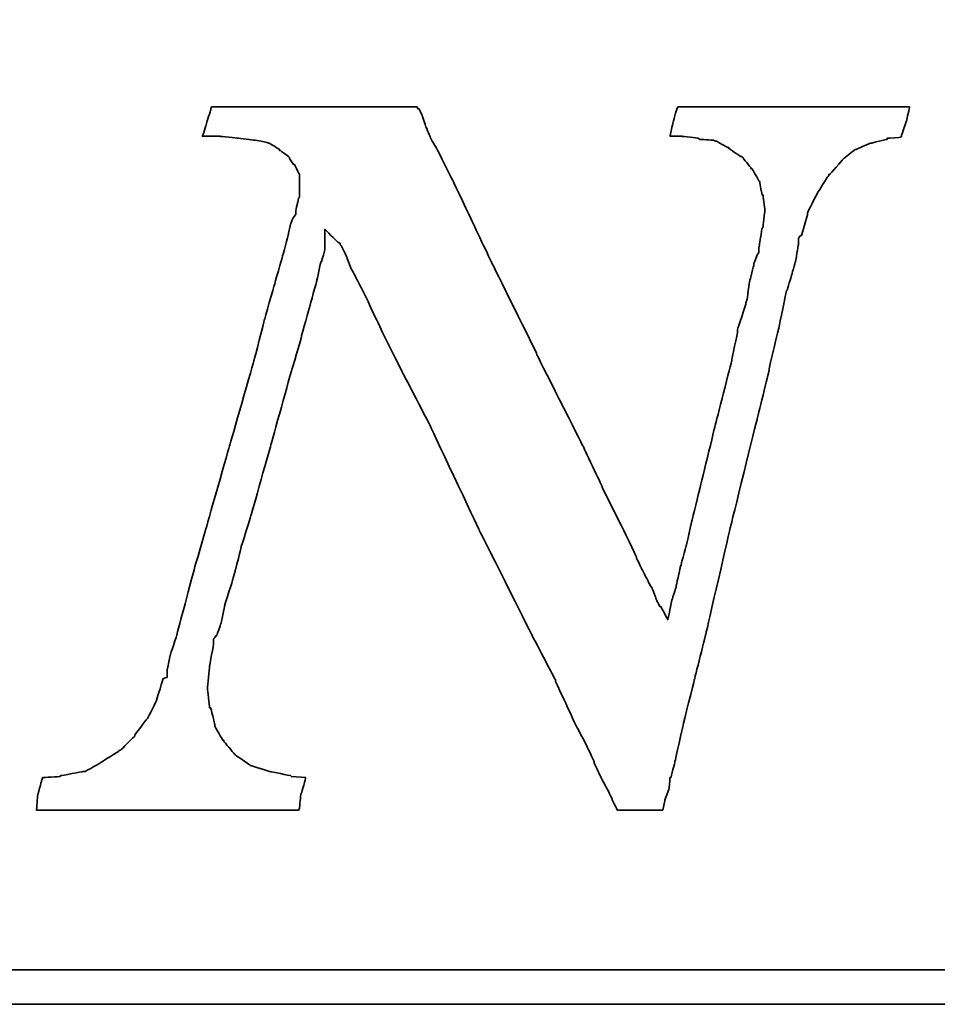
# Model space of a CAD drawing. Header units: millimetres. Extents: x 660 to 909, y 338 to 416.
# Tile 46 of 53: x 846.328 to 847.167, y 356.642 to 357.542. Entities that reach past the tile are written whole.
import ezdxf

# ---------------------------------------------------------------- set-up
doc = ezdxf.new("R2010")
doc.units = ezdxf.units.MM
doc.header["$LTSCALE"] = 0.1
for name, color, linetype in [('2', 7, 'CONTINUOUS'), ('DIM', 4, 'CONTINUOUS'), ('layer 1', 7, 'CONTINUOUS')]:
    doc.layers.add(name, color=color, linetype=linetype)

# ---------------------------------------------------------------- blocks, each defined once
blk = doc.blocks.new('TBI MOTION logo(完整正式版)')
at = {"layer": 'layer 1', "color": 22, "lineweight": 35}
for points, knots in [([(58.92625, -7.91875), (58.92625, -7.91875), (58.58625, -7.89375), (58.58625, -7.89375), (58.58625, -7.89375), (58.58625, -7.89375), (58.56625, -7.87125), (58.56625, -7.87125), (58.56625, -7.87125), (58.56625, -7.87125), (58.08375, -7.77375), (58.08375, -7.77375), (58.08375, -7.77375), (58.08375, -7.77375), (58.06125, -7.77375), (58.06125, -7.77375), (58.06125, -7.77375), (58.06125, -7.77375), (57.62625, -7.63125), (57.62625, -7.63125), (57.62625, -7.63125), (57.62625, -7.63125), (57.60625, -7.63125), (57.60625, -7.63125), (57.60625, -7.63125), (57.60625, -7.63125), (57.58125, -7.60625), (57.58125, -7.60625), (57.58125, -7.60625), (57.58125, -7.60625), (57.26625, -7.38875), (57.26625, -7.38875), (57.26625, -7.38875), (57.26625, -7.38875), (57.24625, -7.36875), (57.24625, -7.36875), (57.24625, -7.36875), (57.24625, -7.36875), (57.22125, -7.34375), (57.22125, -7.34375), (57.22125, -7.34375), (57.22125, -7.34375), (56.98125, -7.05375), (56.98125, -7.05375), (56.98125, -7.05375), (56.98125, -7.05375), (56.98125, -7.02875), (56.98125, -7.02875), (56.98125, -7.02875), (56.98125, -7.02875), (56.95625, -7.02875), (56.95625, -7.02875), (56.95625, -7.02875), (56.95625, -7.02875), (56.76625, -6.69625), (56.76625, -6.69625), (56.76625, -6.69625), (56.76625, -6.69625), (56.76625, -6.67125), (56.76625, -6.67125), (56.76625, -6.67125), (56.76625, -6.67125), (56.76625, -6.64875), (56.76625, -6.64875), (56.76625, -6.64875), (56.76625, -6.64875), (56.67125, -6.26375), (56.67125, -6.26375), (56.67125, -6.26375), (56.67125, -6.26375), (56.64625, -6.26375), (56.64625, -6.26375), (56.64625, -6.26375), (56.64625, -6.26375), (56.64625, -6.23875), (56.64625, -6.23875), (56.64625, -6.23875), (56.64625, -6.23875), (56.59625, -5.80875), (56.59625, -5.80875), (56.59625, -5.80875), (56.59625, -5.80875), (56.59625, -5.78375), (56.59625, -5.78375), (56.59625, -5.78375), (56.59625, -5.78375), (56.64625, -5.30375), (56.64625, -5.30375), (56.64625, -5.30375), (56.64625, -5.30375), (56.64625, -5.27875), (56.64625, -5.27875), (56.64625, -5.27875), (56.64625, -5.27875), (56.74125, -4.72875), (56.74125, -4.72875), (56.74125, -4.72875), (56.74125, -4.72875), (56.74125, -4.67875), (56.74125, -4.67875), (56.74125, -4.67875), (56.74125, -4.67875), (56.74125, -4.63375), (56.74125, -4.63375), (56.74125, -4.63375), (56.74125, -4.63375), (56.79125, -4.55875), (56.79125, -4.55875), (56.79125, -4.55875), (56.79125, -4.55875), (56.81125, -4.55875), (56.81125, -4.55875), (56.81125, -4.55875), (56.81125, -4.55875), (56.91125, -4.27375), (56.91125, -4.27375), (56.91125, -4.27375), (56.91125, -4.27375), (57.00625, -3.83874), (57.00625, -3.83874), (57.00625, -3.83874), (57.00625, -3.83874), (57.00625, -3.81374), (57.00625, -3.81374), (57.00625, -3.81374), (57.00625, -3.81374), (57.19875, -3.21374), (57.19875, -3.21374), (57.19875, -3.21374), (57.19875, -3.21374), (57.38625, -2.49625), (57.38625, -2.49625), (57.38625, -2.49625), (57.38625, -2.49625), (57.38625, -2.47374), (57.38625, -2.47374), (57.38625, -2.47374), (57.38625, -2.47374), (57.62625, -1.70375), (57.62625, -1.70375), (57.62625, -1.70375), (57.62625, -1.70375), (58.10625, 0.00125), (58.10625, 0.00125), (58.10625, 0.00125), (58.10625, 0.00125), (58.58625, 1.72625), (58.58625, 1.72625), (58.58625, 1.72625), (58.58625, 1.72625), (58.82625, 2.54125), (58.82625, 2.54125), (58.82625, 2.54125), (58.82625, 2.54125), (58.82625, 2.56374), (58.82625, 2.56374), (58.82625, 2.56374), (58.82625, 2.56374), (59.02125, 3.26125), (59.02125, 3.26125), (59.02125, 3.26125), (59.02125, 3.26125), (59.18625, 3.86125), (59.18625, 3.86125), (59.18625, 3.86125), (59.18625, 3.86125), (59.28625, 4.31875), (59.28625, 4.31875), (59.28625, 4.31875), (59.28625, 4.31875), (59.30625, 4.31875), (59.30625, 4.31875), (59.30625, 4.31875), (59.30625, 4.31875), (59.30625, 4.34125), (59.30625, 4.34125), (59.30625, 4.34125), (59.30625, 4.34125), (59.38125, 4.60625), (59.38125, 4.60625), (59.38125, 4.60625), (59.38125, 4.60625), (59.38125, 4.65125), (59.38125, 4.65125), (59.38125, 4.65125), (59.38125, 4.65125), (59.38125, 5.08625), (59.38125, 5.08625), (59.38125, 5.08625), (59.38125, 5.08625), (59.66625, 4.79624), (59.66625, 4.79624), (59.66625, 4.79624), (59.66625, 4.79624), (59.74125, 4.75124), (59.74125, 4.75124), (59.74125, 4.75124), (59.74125, 4.75124), (59.74125, 4.72624), (59.74125, 4.72624), (59.74125, 4.72624), (59.74125, 4.72624), (59.76125, 4.70124), (59.76125, 4.70124), (59.76125, 4.70124), (59.76125, 4.70124), (59.81125, 4.60625), (59.81125, 4.60625), (59.81125, 4.60625), (59.81125, 4.60625), (59.90625, 4.41125), (59.90625, 4.41125), (59.90625, 4.41125), (59.90625, 4.41125), (59.90625, 4.39125), (59.90625, 4.39125), (59.90625, 4.39125), (59.90625, 4.39125), (60.00375, 4.15124), (60.00375, 4.15124), (60.00375, 4.15124), (60.00375, 4.15124), (60.14625, 3.88374), (60.14625, 3.88374), (60.14625, 3.88374), (60.14625, 3.88374), (60.34125, 3.50124), (60.34125, 3.50124), (60.34125, 3.50124), (60.34125, 3.50124), (60.53125, 3.09125), (60.53125, 3.09125), (60.53125, 3.09125), (60.53125, 3.09125), (60.74625, 2.63625), (60.74625, 2.63625), (60.74625, 2.63625), (60.74625, 2.63625), (61.25125, 1.63124), (61.25125, 1.63124), (61.25125, 1.63124), (61.25125, 1.63124), (61.85125, 0.47625), (61.85125, 0.47625), (61.85125, 0.47625), (61.85125, 0.47625), (63.02625, -2.01874), (63.02625, -2.01874), (63.02625, -2.01874), (63.02625, -2.01874), (64.27625, -4.51374), (64.27625, -4.51374), (64.27625, -4.51374), (64.27625, -4.51374), (64.85125, -5.61375), (64.85125, -5.61375), (64.85125, -5.61375), (64.85125, -5.61375), (64.85125, -5.64125), (64.85125, -5.64125), (64.85125, -5.64125), (64.85125, -5.64125), (65.32875, -6.67125), (65.32875, -6.67125), (65.32875, -6.67125), (65.32875, -6.67125), (65.57125, -7.12875), (65.57125, -7.12875), (65.57125, -7.12875), (65.57125, -7.12875), (65.76125, -7.53625), (65.76125, -7.53625), (65.76125, -7.53625), (65.76125, -7.53625), (65.76125, -7.55625), (65.76125, -7.55625), (65.76125, -7.55625), (65.76125, -7.55625), (65.90375, -7.87125), (65.90375, -7.87125), (65.90375, -7.87125), (65.90375, -7.87125), (66.07125, -8.18125), (66.07125, -8.18125), (66.07125, -8.18125), (66.07125, -8.18125), (66.19125, -8.42375), (66.19125, -8.42375), (66.19125, -8.42375), (66.19125, -8.42375), (66.19125, -8.44375), (66.19125, -8.44375), (66.19125, -8.44375), (66.19125, -8.44375), (66.29125, -8.63875), (66.29125, -8.63875), (66.29125, -8.63875), (66.29125, -8.63875), (66.31125, -8.68625), (66.31125, -8.68625), (66.31125, -8.68625), (66.31125, -8.68625), (66.38375, -8.68625), (66.38375, -8.68625), (66.38375, -8.68625), (66.38375, -8.68625), (66.84125, -8.68625), (66.84125, -8.68625), (66.84125, -8.68625), (66.84125, -8.68625), (67.29625, -8.68625), (67.29625, -8.68625), (67.29625, -8.68625), (67.29625, -8.68625), (67.36625, -8.68625), (67.36625, -8.68625), (67.36625, -8.68625), (67.36625, -8.68625), (67.39125, -8.68625), (67.39125, -8.68625), (67.39125, -8.68625), (67.39125, -8.68625), (67.44125, -8.46875), (67.44125, -8.46875), (67.44125, -8.46875), (67.44125, -8.46875), (67.44125, -8.44375), (67.44125, -8.44375), (67.44125, -8.44375), (67.44125, -8.44375), (67.53625, -8.20375), (67.53625, -8.20375), (67.53625, -8.20375), (67.53625, -8.20375), (67.56125, -7.94375), (67.56125, -7.94375), (67.56125, -7.94375), (67.56125, -7.94375), (67.56125, -7.91875), (67.56125, -7.91875), (67.56125, -7.91875), (67.56125, -7.91875), (67.58625, -7.91875), (67.58625, -7.91875), (67.58625, -7.91875), (67.58625, -7.91875), (67.68125, -7.53625), (67.68125, -7.53625), (67.68125, -7.53625), (67.68125, -7.53625), (67.87375, -6.67125), (67.87375, -6.67125), (67.87375, -6.67125), (67.87375, -6.67125), (68.13625, -5.61375), (68.13625, -5.61375), (68.13625, -5.61375), (68.13625, -5.61375), (68.42375, -4.46374), (68.42375, -4.46374), (68.42375, -4.46374), (68.42375, -4.46374), (68.99875, -1.96874), (68.99875, -1.96874), (68.99875, -1.96874), (68.99875, -1.96874), (69.62625, 0.57625), (69.62625, 0.57625), (69.62625, 0.57625), (69.62625, 0.57625), (69.91125, 1.72625), (69.91125, 1.72625), (69.91125, 1.72625), (69.91125, 1.72625), (69.91125, 1.77625), (69.91125, 1.77625), (69.91125, 1.77625), (69.91125, 1.77625), (70.15125, 2.78124), (70.15125, 2.78124), (70.15125, 2.78124), (70.15125, 2.78124), (70.32125, 3.62125), (70.32125, 3.62125), (70.32125, 3.62125), (70.32125, 3.62125), (70.34125, 3.64625), (70.34125, 3.64625), (70.34125, 3.64625), (70.34125, 3.64625), (70.44125, 3.98125), (70.44125, 3.98125), (70.44125, 3.98125), (70.44125, 3.98125), (70.53625, 4.31875), (70.53625, 4.31875), (70.53625, 4.31875), (70.53625, 4.31875), (70.58125, 4.55875), (70.58125, 4.55875), (70.58125, 4.55875), (70.58125, 4.55875), (70.60625, 4.72624), (70.60625, 4.72624), (70.60625, 4.72624), (70.60625, 4.72624), (70.60625, 4.79624), (70.60625, 4.79624), (70.60625, 4.79624), (70.60625, 4.79624), (70.60625, 4.87125), (70.60625, 4.87125), (70.60625, 4.87125), (70.60625, 4.87125), (70.65625, 4.94125), (70.65625, 4.94125), (70.65625, 4.94125), (70.65625, 4.94125), (70.68125, 4.94125), (70.68125, 4.94125), (70.68125, 4.94125), (70.68125, 4.94125), (70.82125, 5.42125), (70.82125, 5.42125), (70.82125, 5.42125), (70.82125, 5.42125), (70.82125, 5.44625), (70.82125, 5.44625), (70.82125, 5.44625), (70.82125, 5.44625), (70.82125, 5.47125), (70.82125, 5.47125), (70.82125, 5.47125), (70.82125, 5.47125), (71.06125, 5.94625), (71.06125, 5.94625), (71.06125, 5.94625), (71.06125, 5.94625), (71.30125, 6.33124), (71.30125, 6.33124), (71.30125, 6.33124), (71.30125, 6.33124), (71.32625, 6.35625), (71.32625, 6.35625), (71.32625, 6.35625), (71.32625, 6.35625), (71.32625, 6.38124), (71.32625, 6.38124), (71.32625, 6.38124), (71.32625, 6.38124), (71.35125, 6.38124), (71.35125, 6.38124), (71.35125, 6.38124), (71.35125, 6.38124), (71.66125, 6.74125), (71.66125, 6.74125), (71.66125, 6.74125), (71.66125, 6.74125), (71.68625, 6.76625), (71.68625, 6.76625), (71.68625, 6.76625), (71.68625, 6.76625), (71.92625, 6.95624), (71.92625, 6.95624), (71.92625, 6.95624), (71.92625, 6.95624), (71.95125, 6.98125), (71.95125, 6.98125), (71.95125, 6.98125), (71.95125, 6.98125), (71.97625, 6.98125), (71.97625, 6.98125), (71.97625, 6.98125), (71.97625, 6.98125), (72.31125, 7.12624), (72.31125, 7.12624), (72.31125, 7.12624), (72.31125, 7.12624), (72.33375, 7.12624), (72.33375, 7.12624), (72.33375, 7.12624), (72.33375, 7.12624), (72.71625, 7.21875), (72.71625, 7.21875), (72.71625, 7.21875), (72.71625, 7.21875), (72.71625, 7.24624), (72.71625, 7.24624), (72.71625, 7.24624), (72.71625, 7.24624), (72.74125, 7.24624), (72.74125, 7.24624), (72.74125, 7.24624), (72.74125, 7.24624), (73.03124, 7.26624), (73.03124, 7.26624), (73.03124, 7.26624), (73.03124, 7.26624), (73.05375, 7.29125), (73.05375, 7.29125), (73.05375, 7.29125), (73.05375, 7.29125), (73.05375, 7.31625), (73.05375, 7.31625), (73.05375, 7.31625), (73.05375, 7.31625), (73.17625, 7.67625), (73.17625, 7.67625), (73.17625, 7.67625), (73.17625, 7.67625), (73.24625, 7.98625), (73.24625, 7.98625), (73.24625, 7.98625), (73.24625, 7.98625), (73.19625, 7.98625), (73.19625, 7.98625), (73.19625, 7.98625), (73.19625, 7.98625), (72.93625, 7.98625), (72.93625, 7.98625), (72.93625, 7.98625), (72.93625, 7.98625), (72.55125, 7.98625), (72.55125, 7.98625), (72.55125, 7.98625), (72.55125, 7.98625), (72.09625, 7.98625), (72.09625, 7.98625), (72.09625, 7.98625), (72.09625, 7.98625), (71.64125, 7.98625), (71.64125, 7.98625), (71.64125, 7.98625), (71.64125, 7.98625), (70.53625, 7.98625), (70.53625, 7.98625), (70.53625, 7.98625), (70.53625, 7.98625), (69.47875, 7.98625), (69.47875, 7.98625), (69.47875, 7.98625), (69.47875, 7.98625), (68.95125, 7.98625), (68.95125, 7.98625), (68.95125, 7.98625), (68.95125, 7.98625), (68.52125, 7.98625), (68.52125, 7.98625), (68.52125, 7.98625), (68.52125, 7.98625), (68.13625, 7.98625), (68.13625, 7.98625), (68.13625, 7.98625), (68.13625, 7.98625), (67.87375, 7.98625), (67.87375, 7.98625), (67.87375, 7.98625), (67.87375, 7.98625), (67.75125, 7.98625), (67.75125, 7.98625), (67.75125, 7.98625), (67.75125, 7.98625), (67.72625, 7.94125), (67.72625, 7.94125), (67.72625, 7.94125), (67.72625, 7.94125), (67.63125, 7.60625), (67.63125, 7.60625), (67.63125, 7.60625), (67.63125, 7.60625), (67.56125, 7.29125), (67.56125, 7.29125), (67.56125, 7.29125), (67.56125, 7.29125), (67.72625, 7.29125), (67.72625, 7.29125), (67.72625, 7.29125), (67.72625, 7.29125), (67.82625, 7.29125), (67.82625, 7.29125), (67.82625, 7.29125), (67.82625, 7.29125), (67.84625, 7.29125), (67.84625, 7.29125), (67.84625, 7.29125), (67.84625, 7.29125), (68.23125, 7.24624), (68.23125, 7.24624), (68.23125, 7.24624), (68.23125, 7.24624), (68.25875, 7.21875), (68.25875, 7.21875), (68.25875, 7.21875), (68.25875, 7.21875), (68.59125, 7.19624), (68.59125, 7.19624), (68.59125, 7.19624), (68.59125, 7.19624), (68.64125, 7.17125), (68.64125, 7.17125), (68.64125, 7.17125), (68.64125, 7.17125), (68.66625, 7.17125), (68.66625, 7.17125), (68.66625, 7.17125), (68.66625, 7.17125), (68.92625, 7.02624), (68.92625, 7.02624), (68.92625, 7.02624), (68.92625, 7.02624), (68.95125, 7.02624), (68.95125, 7.02624), (68.95125, 7.02624), (68.95125, 7.02624), (68.95125, 7.00624), (68.95125, 7.00624), (68.95125, 7.00624), (68.95125, 7.00624), (69.23875, 6.81125), (69.23875, 6.81125), (69.23875, 6.81125), (69.23875, 6.81125), (69.26625, 6.81125), (69.26625, 6.81125), (69.26625, 6.81125), (69.26625, 6.81125), (69.28625, 6.78625), (69.28625, 6.78625), (69.28625, 6.78625), (69.28625, 6.78625), (69.47875, 6.54875), (69.47875, 6.54875), (69.47875, 6.54875), (69.47875, 6.54875), (69.47875, 6.52375), (69.47875, 6.52375), (69.47875, 6.52375), (69.47875, 6.52375), (69.50625, 6.52375), (69.50625, 6.52375), (69.50625, 6.52375), (69.50625, 6.52375), (69.67125, 6.23625), (69.67125, 6.23625), (69.67125, 6.23625), (69.67125, 6.23625), (69.69375, 6.21125), (69.69375, 6.21125), (69.69375, 6.21125), (69.69375, 6.21125), (69.69375, 6.18625), (69.69375, 6.18625), (69.69375, 6.18625), (69.69375, 6.18625), (69.74625, 5.89875), (69.74625, 5.89875), (69.74625, 5.89875), (69.74625, 5.89875), (69.76625, 5.89875), (69.76625, 5.89875), (69.76625, 5.89875), (69.76625, 5.89875), (69.81375, 5.56625), (69.81375, 5.56625), (69.81375, 5.56625), (69.81375, 5.56625), (69.81375, 5.54125), (69.81375, 5.54125), (69.81375, 5.54125), (69.81375, 5.54125), (69.81375, 5.51625), (69.81375, 5.51625), (69.81375, 5.51625), (69.81375, 5.51625), (69.76625, 5.13125), (69.76625, 5.13125), (69.76625, 5.13125), (69.76625, 5.13125), (69.74625, 5.10874), (69.74625, 5.10874), (69.74625, 5.10874), (69.74625, 5.10874), (69.67125, 4.65125), (69.67125, 4.65125), (69.67125, 4.65125), (69.67125, 4.65125), (69.67125, 4.55875), (69.67125, 4.55875), (69.67125, 4.55875), (69.67125, 4.55875), (69.67125, 4.53125), (69.67125, 4.53125), (69.67125, 4.53125), (69.67125, 4.53125), (69.64625, 4.50874), (69.64625, 4.50874), (69.64625, 4.50874), (69.64625, 4.50874), (69.55125, 4.27125), (69.55125, 4.27125), (69.55125, 4.27125), (69.55125, 4.27125), (69.55125, 4.24625), (69.55125, 4.24625), (69.55125, 4.24625), (69.55125, 4.24625), (69.45375, 3.86125), (69.45375, 3.86125), (69.45375, 3.86125), (69.45375, 3.86125), (69.38625, 3.40624), (69.38625, 3.40624), (69.38625, 3.40624), (69.38625, 3.40624), (69.35875, 3.33125), (69.35875, 3.33125), (69.35875, 3.33125), (69.35875, 3.33125), (69.35875, 3.30875), (69.35875, 3.30875), (69.35875, 3.30875), (69.35875, 3.30875), (69.16625, 2.71125), (69.16625, 2.71125), (69.16625, 2.71125), (69.16625, 2.71125), (69.16625, 2.66375), (69.16625, 2.66375), (69.16625, 2.66375), (69.16625, 2.66375), (69.02625, 1.96374), (69.02625, 1.96374), (69.02625, 1.96374), (69.02625, 1.96374), (68.64125, 0.45624), (68.64125, 0.45624), (68.64125, 0.45624), (68.64125, 0.45624), (68.25875, -1.10625), (68.25875, -1.10625), (68.25875, -1.10625), (68.25875, -1.10625), (68.08625, -1.80125), (68.08625, -1.80125), (68.08625, -1.80125), (68.08625, -1.80125), (67.94625, -2.42625), (67.94625, -2.42625), (67.94625, -2.42625), (67.94625, -2.42625), (67.80125, -2.95375), (67.80125, -2.95375), (67.80125, -2.95375), (67.80125, -2.95375), (67.70625, -3.38375), (67.70625, -3.38375), (67.70625, -3.38375), (67.70625, -3.38375), (67.70625, -3.40875), (67.70625, -3.40875), (67.70625, -3.40875), (67.70625, -3.40875), (67.63125, -3.62375), (67.63125, -3.62375), (67.63125, -3.62375), (67.63125, -3.62375), (67.60625, -3.72125), (67.60625, -3.72125), (67.60625, -3.72125), (67.60625, -3.72125), (67.51125, -4.17375), (67.51125, -4.17375), (67.51125, -4.17375), (67.51125, -4.17375), (67.34625, -3.86374), (67.34625, -3.86374), (67.34625, -3.86374), (67.34625, -3.86374), (67.32125, -3.86374), (67.32125, -3.86374), (67.32125, -3.86374), (67.32125, -3.86374), (67.27125, -3.76874), (67.27125, -3.76874), (67.27125, -3.76874), (67.27125, -3.76874), (67.22625, -3.67374), (67.22625, -3.67374), (67.22625, -3.67374), (67.22625, -3.67374), (67.22625, -3.64875), (67.22625, -3.64875), (67.22625, -3.64875), (67.22625, -3.64875), (67.15125, -3.45375), (67.15125, -3.45375), (67.15125, -3.45375), (67.15125, -3.45375), (67.05625, -3.28875), (67.05625, -3.28875), (67.05625, -3.28875), (67.05625, -3.28875), (66.91125, -3.00125), (66.91125, -3.00125), (66.91125, -3.00125), (66.91125, -3.00125), (66.77125, -2.71375), (66.77125, -2.71375), (66.77125, -2.71375), (66.77125, -2.71375), (66.77125, -2.68875), (66.77125, -2.68875), (66.77125, -2.68875), (66.77125, -2.68875), (66.41125, -1.94374), (66.41125, -1.94374), (66.41125, -1.94374), (66.41125, -1.94374), (65.95125, -1.03375), (65.95125, -1.03375), (65.95125, -1.03375), (65.95125, -1.03375), (65.95125, -1.00875), (65.95125, -1.00875), (65.95125, -1.00875), (65.95125, -1.00875), (65.49625, -0.04874), (65.49625, -0.04874), (65.49625, -0.04874), (65.49625, -0.04874), (64.39375, 2.13624), (64.39375, 2.13624), (64.39375, 2.13624), (64.39375, 2.13624), (64.39375, 2.15624), (64.39375, 2.15624), (64.39375, 2.15624), (64.39375, 2.15624), (63.33625, 4.29125), (63.33625, 4.29125), (63.33625, 4.29125), (63.33625, 4.29125), (62.85625, 5.30125), (62.85625, 5.30125), (62.85625, 5.30125), (62.85625, 5.30125), (62.42625, 6.21125), (62.42625, 6.21125), (62.42625, 6.21125), (62.42625, 6.21125), (62.04125, 6.98125), (62.04125, 6.98125), (62.04125, 6.98125), (62.04125, 6.98125), (61.87375, 7.26624), (61.87375, 7.26624), (61.87375, 7.26624), (61.87375, 7.26624), (61.87375, 7.29125), (61.87375, 7.29125), (61.87375, 7.29125), (61.87375, 7.29125), (61.75625, 7.55625), (61.75625, 7.55625), (61.75625, 7.55625), (61.75625, 7.55625), (61.75625, 7.58124), (61.75625, 7.58124), (61.75625, 7.58124), (61.75625, 7.58124), (61.68375, 7.79375), (61.68375, 7.79375), (61.68375, 7.79375), (61.68375, 7.79375), (61.61125, 7.94125), (61.61125, 7.94125), (61.61125, 7.94125), (61.61125, 7.94125), (61.58625, 7.94125), (61.58625, 7.94125), (61.58625, 7.94125), (61.58625, 7.94125), (61.56375, 7.98625), (61.56375, 7.98625), (61.56375, 7.98625), (61.56375, 7.98625), (61.41875, 7.98625), (61.41875, 7.98625), (61.41875, 7.98625), (61.41875, 7.98625), (61.18125, 7.98625), (61.18125, 7.98625), (61.18125, 7.98625), (61.18125, 7.98625), (60.84125, 7.98625), (60.84125, 7.98625), (60.84125, 7.98625), (60.84125, 7.98625), (60.02625, 7.98625), (60.02625, 7.98625), (60.02625, 7.98625), (60.02625, 7.98625), (59.11625, 7.98625), (59.11625, 7.98625), (59.11625, 7.98625), (59.11625, 7.98625), (58.15625, 7.98625), (58.15625, 7.98625), (58.15625, 7.98625), (58.15625, 7.98625), (57.34125, 7.98625), (57.34125, 7.98625), (57.34125, 7.98625), (57.34125, 7.98625), (57.00625, 7.98625), (57.00625, 7.98625), (57.00625, 7.98625), (57.00625, 7.98625), (56.76625, 7.98625), (56.76625, 7.98625), (56.76625, 7.98625), (56.76625, 7.98625), (56.69125, 7.98625), (56.69125, 7.98625), (56.69125, 7.98625), (56.69125, 7.98625), (56.67125, 7.94125), (56.67125, 7.94125), (56.67125, 7.94125), (56.67125, 7.94125), (56.67125, 7.91625), (56.67125, 7.91625), (56.67125, 7.91625), (56.67125, 7.91625), (56.57125, 7.60625), (56.57125, 7.60625), (56.57125, 7.60625), (56.57125, 7.60625), (56.57125, 7.58124), (56.57125, 7.58124), (56.57125, 7.58124), (56.57125, 7.58124), (56.47625, 7.29125), (56.47625, 7.29125), (56.47625, 7.29125), (56.47625, 7.29125), (56.57125, 7.29125), (56.57125, 7.29125), (56.57125, 7.29125), (56.57125, 7.29125), (56.76625, 7.29125), (56.76625, 7.29125), (56.76625, 7.29125), (56.76625, 7.29125), (56.86125, 7.29125), (56.86125, 7.29125), (56.86125, 7.29125), (56.86125, 7.29125), (56.88625, 7.29125), (56.88625, 7.29125), (56.88625, 7.29125), (56.88625, 7.29125), (57.31625, 7.24624), (57.31625, 7.24624), (57.31625, 7.24624), (57.31625, 7.24624), (57.70125, 7.19624), (57.70125, 7.19624), (57.70125, 7.19624), (57.70125, 7.19624), (57.72625, 7.19624), (57.72625, 7.19624), (57.72625, 7.19624), (57.72625, 7.19624), (58.01125, 7.14624), (58.01125, 7.14624), (58.01125, 7.14624), (58.01125, 7.14624), (58.03625, 7.12624), (58.03625, 7.12624), (58.03625, 7.12624), (58.03625, 7.12624), (58.06125, 7.12624), (58.06125, 7.12624), (58.06125, 7.12624), (58.06125, 7.12624), (58.30125, 6.98125), (58.30125, 6.98125), (58.30125, 6.98125), (58.30125, 6.98125), (58.30125, 6.95624), (58.30125, 6.95624), (58.30125, 6.95624), (58.30125, 6.95624), (58.32375, 6.95624), (58.32375, 6.95624), (58.32375, 6.95624), (58.32375, 6.95624), (58.51625, 6.81125), (58.51625, 6.81125), (58.51625, 6.81125), (58.51625, 6.81125), (58.54125, 6.78625), (58.54125, 6.78625), (58.54125, 6.78625), (58.54125, 6.78625), (58.54125, 6.76625), (58.54125, 6.76625), (58.54125, 6.76625), (58.54125, 6.76625), (58.63625, 6.62124), (58.63625, 6.62124), (58.63625, 6.62124), (58.63625, 6.62124), (58.65875, 6.62124), (58.65875, 6.62124), (58.65875, 6.62124), (58.65875, 6.62124), (58.75625, 6.42625), (58.75625, 6.42625), (58.75625, 6.42625), (58.75625, 6.42625), (58.77875, 6.38124), (58.77875, 6.38124), (58.77875, 6.38124), (58.77875, 6.38124), (58.77875, 6.33124), (58.77875, 6.33124), (58.77875, 6.33124), (58.77875, 6.33124), (58.77875, 6.09125), (58.77875, 6.09125), (58.77875, 6.09125), (58.77875, 6.09125), (58.77875, 5.85125), (58.77875, 5.85125), (58.77875, 5.85125), (58.77875, 5.85125), (58.75625, 5.82625), (58.75625, 5.82625), (58.75625, 5.82625), (58.75625, 5.82625), (58.68625, 5.51625), (58.68625, 5.51625), (58.68625, 5.51625), (58.68625, 5.51625), (58.68625, 5.47125), (58.68625, 5.47125), (58.68625, 5.47125), (58.68625, 5.47125), (58.68625, 5.44625), (58.68625, 5.44625), (58.68625, 5.44625), (58.68625, 5.44625), (58.65875, 5.39625), (58.65875, 5.39625), (58.65875, 5.39625), (58.65875, 5.39625), (58.61125, 5.32624), (58.61125, 5.32624), (58.61125, 5.32624), (58.61125, 5.32624), (58.56625, 5.20375), (58.56625, 5.20375), (58.56625, 5.20375), (58.56625, 5.20375), (58.51625, 4.99125), (58.51625, 4.99125), (58.51625, 4.99125), (58.51625, 4.99125), (58.51625, 4.96625), (58.51625, 4.96625), (58.51625, 4.96625), (58.51625, 4.96625), (58.37125, 4.43625), (58.37125, 4.43625), (58.37125, 4.43625), (58.37125, 4.43625), (58.18125, 3.76625), (58.18125, 3.76625), (58.18125, 3.76625), (58.18125, 3.76625), (57.94125, 2.92624), (57.94125, 2.92624), (57.94125, 2.92624), (57.94125, 2.92624), (57.70125, 1.98874), (57.70125, 1.98874), (57.70125, 1.98874), (57.70125, 1.98874), (57.12625, -0.02374), (57.12625, -0.02374), (57.12625, -0.02374), (57.12625, -0.02374), (56.55125, -2.03875), (56.55125, -2.03875), (56.55125, -2.03875), (56.55125, -2.03875), (56.28625, -2.95375), (56.28625, -2.95375), (56.28625, -2.95375), (56.28625, -2.95375), (56.07125, -3.76874), (56.07125, -3.76874), (56.07125, -3.76874), (56.07125, -3.76874), (55.87625, -4.48874), (55.87625, -4.48874), (55.87625, -4.48874), (55.87625, -4.48874), (55.87625, -4.51374), (55.87625, -4.51374), (55.87625, -4.51374), (55.87625, -4.51374), (55.71125, -5.01625), (55.71125, -5.01625), (55.71125, -5.01625), (55.71125, -5.01625), (55.66125, -5.25375), (55.66125, -5.25375), (55.66125, -5.25375), (55.66125, -5.25375), (55.66125, -5.27875), (55.66125, -5.27875), (55.66125, -5.27875), (55.66125, -5.27875), (55.63625, -5.37375), (55.63625, -5.37375), (55.63625, -5.37375), (55.63625, -5.37375), (55.63625, -5.42375), (55.63625, -5.42375), (55.63625, -5.42375), (55.63625, -5.42375), (55.63625, -5.54125), (55.63625, -5.54125), (55.63625, -5.54125), (55.63625, -5.54125), (55.54125, -5.56875), (55.54125, -5.56875), (55.54125, -5.56875), (55.54125, -5.56875), (55.39625, -6.04875), (55.39625, -6.04875), (55.39625, -6.04875), (55.39625, -6.04875), (55.39625, -6.06875), (55.39625, -6.06875), (55.39625, -6.06875), (55.39625, -6.06875), (55.18125, -6.50375), (55.18125, -6.50375), (55.18125, -6.50375), (55.18125, -6.50375), (55.15625, -6.52875), (55.15625, -6.52875), (55.15625, -6.52875), (55.15625, -6.52875), (54.86875, -6.91125), (54.86875, -6.91125), (54.86875, -6.91125), (54.86875, -6.91125), (54.86875, -6.93375), (54.86875, -6.93375), (54.86875, -6.93375), (54.86875, -6.93375), (54.53125, -7.26875), (54.53125, -7.26875), (54.53125, -7.26875), (54.53125, -7.26875), (54.51125, -7.26875), (54.51125, -7.26875), (54.51125, -7.26875), (54.51125, -7.26875), (54.48625, -7.29625), (54.48625, -7.29625), (54.48625, -7.29625), (54.48625, -7.29625), (54.10375, -7.53625), (54.10375, -7.53625), (54.10375, -7.53625), (54.10375, -7.53625), (53.69625, -7.77375), (53.69625, -7.77375), (53.69625, -7.77375), (53.69625, -7.77375), (53.67125, -7.77375), (53.67125, -7.77375), (53.67125, -7.77375), (53.67125, -7.77375), (53.64625, -7.77375), (53.64625, -7.77375), (53.64625, -7.77375), (53.64625, -7.77375), (53.11625, -7.87125), (53.11625, -7.87125), (53.11625, -7.87125), (53.11625, -7.87125), (53.09625, -7.89375), (53.09625, -7.89375), (53.09625, -7.89375), (53.09625, -7.89375), (52.68625, -7.91875), (52.68625, -7.91875), (52.68625, -7.91875), (52.68625, -7.91875), (52.66125, -7.99125), (52.66125, -7.99125), (52.66125, -7.99125), (52.66125, -7.99125), (52.56625, -8.34875), (52.56625, -8.34875), (52.56625, -8.34875), (52.56625, -8.34875), (52.54125, -8.68625), (52.54125, -8.68625), (52.54125, -8.68625), (52.54125, -8.68625), (52.58875, -8.68625), (52.58875, -8.68625), (52.58875, -8.68625), (52.58875, -8.68625), (52.87625, -8.68625), (52.87625, -8.68625), (52.87625, -8.68625), (52.87625, -8.68625), (53.33625, -8.68625), (53.33625, -8.68625), (53.33625, -8.68625), (53.33625, -8.68625), (53.79125, -8.68625), (53.79125, -8.68625), (53.79125, -8.68625), (53.79125, -8.68625), (54.36625, -8.68625), (54.36625, -8.68625), (54.36625, -8.68625), (54.36625, -8.68625), (55.59125, -8.68625), (55.59125, -8.68625), (55.59125, -8.68625), (55.59125, -8.68625), (56.76625, -8.68625), (56.76625, -8.68625), (56.76625, -8.68625), (56.76625, -8.68625), (57.34125, -8.68625), (57.34125, -8.68625), (57.34125, -8.68625), (57.34125, -8.68625), (57.82125, -8.68625), (57.82125, -8.68625), (57.82125, -8.68625), (57.82125, -8.68625), (58.25125, -8.68625), (58.25125, -8.68625), (58.25125, -8.68625), (58.25125, -8.68625), (58.58625, -8.68625), (58.58625, -8.68625), (58.58625, -8.68625), (58.58625, -8.68625), (58.75625, -8.68625), (58.75625, -8.68625), (58.75625, -8.68625), (58.75625, -8.68625), (58.77875, -8.63875), (58.77875, -8.63875), (58.77875, -8.63875), (58.77875, -8.63875), (58.80625, -8.30375), (58.80625, -8.30375), (58.80625, -8.30375), (58.80625, -8.30375), (58.82625, -8.27875), (58.82625, -8.27875), (58.82625, -8.27875), (58.82625, -8.27875), (58.92625, -7.91875), (58.92625, -7.91875)], [0, 0, 0, 0, 0.003125, 0.003125, 0.003125, 0.00312501, 0.00625, 0.00625, 0.00625, 0.00625001, 0.009375, 0.009375, 0.009375, 0.00937501, 0.0125, 0.0125, 0.0125, 0.01250001, 0.015625, 0.015625, 0.015625, 0.01562501, 0.01875, 0.01875, 0.01875, 0.01875001, 0.021875, 0.021875, 0.021875, 0.02187501, 0.025, 0.025, 0.025, 0.02500001, 0.028125, 0.028125, 0.028125, 0.02812501, 0.03125, 0.03125, 0.03125, 0.03125001, 0.034375, 0.034375, 0.034375, 0.03437501, 0.0375, 0.0375, 0.0375, 0.03750001, 0.040625, 0.040625, 0.040625, 0.04062501, 0.04375, 0.04375, 0.04375, 0.04375001, 0.046875, 0.046875, 0.046875, 0.04687501, 0.05, 0.05, 0.05, 0.05000001, 0.053125, 0.053125, 0.053125, 0.05312501, 0.05625, 0.05625, 0.05625, 0.05625001, 0.059375, 0.059375, 0.059375, 0.05937501, 0.0625, 0.0625, 0.0625, 0.06250001, 0.065625, 0.065625, 0.065625, 0.06562501, 0.06875, 0.06875, 0.06875, 0.06875001, 0.071875, 0.071875, 0.071875, 0.07187501, 0.075, 0.075, 0.075, 0.07500001, 0.078125, 0.078125, 0.078125, 0.07812501, 0.08125, 0.08125, 0.08125, 0.08125001, 0.084375, 0.084375, 0.084375, 0.08437501, 0.0875, 0.0875, 0.0875, 0.08750001, 0.090625, 0.090625, 0.090625, 0.09062501, 0.09375, 0.09375, 0.09375, 0.09375001, 0.096875, 0.096875, 0.096875, 0.09687501, 0.1, 0.1, 0.1, 0.10000001, 0.103125, 0.103125, 0.103125, 0.10312501, 0.10625, 0.10625, 0.10625, 0.10625001, 0.109375, 0.109375, 0.109375, 0.10937501, 0.1125, 0.1125, 0.1125, 0.11250001, 0.115625, 0.115625, 0.115625, 0.11562501, 0.11875, 0.11875, 0.11875, 0.11875001, 0.121875, 0.121875, 0.121875, 0.12187501, 0.125, 0.125, 0.125, 0.12500001, 0.128125, 0.128125, 0.128125, 0.12812501, 0.13125, 0.13125, 0.13125, 0.13125001, 0.134375, 0.134375, 0.134375, 0.13437501, 0.1375, 0.1375, 0.1375, 0.13750001, 0.140625, 0.140625, 0.140625, 0.14062501, 0.14375, 0.14375, 0.14375, 0.14375001, 0.146875, 0.146875, 0.146875, 0.14687501, 0.15, 0.15, 0.15, 0.15000001, 0.153125, 0.153125, 0.153125, 0.15312501, 0.15625, 0.15625, 0.15625, 0.15625001, 0.159375, 0.159375, 0.159375, 0.15937501, 0.1625, 0.1625, 0.1625, 0.16250001, 0.165625, 0.165625, 0.165625, 0.16562501, 0.16875, 0.16875, 0.16875, 0.16875001, 0.171875, 0.171875, 0.171875, 0.17187501, 0.175, 0.175, 0.175, 0.17500001, 0.178125, 0.178125, 0.178125, 0.17812501, 0.18125, 0.18125, 0.18125, 0.18125001, 0.184375, 0.184375, 0.184375, 0.18437501, 0.1875, 0.1875, 0.1875, 0.18750001, 0.190625, 0.190625, 0.190625, 0.19062501, 0.19375, 0.19375, 0.19375, 0.19375001, 0.196875, 0.196875, 0.196875, 0.19687501, 0.2, 0.2, 0.2, 0.20000001, 0.203125, 0.203125, 0.203125, 0.20312501, 0.20625, 0.20625, 0.20625, 0.20625001, 0.209375, 0.209375, 0.209375, 0.20937501, 0.2125, 0.2125, 0.2125, 0.21250001, 0.215625, 0.215625, 0.215625, 0.21562501, 0.21875, 0.21875, 0.21875, 0.21875001, 0.221875, 0.221875, 0.221875, 0.22187501, 0.225, 0.225, 0.225, 0.22500001, 0.228125, 0.228125, 0.228125, 0.22812501, 0.23125, 0.23125, 0.23125, 0.23125001, 0.234375, 0.234375, 0.234375, 0.23437501, 0.2375, 0.2375, 0.2375, 0.23750001, 0.240625, 0.240625, 0.240625, 0.24062501, 0.24375, 0.24375, 0.24375, 0.24375001, 0.246875, 0.246875, 0.246875, 0.24687501, 0.25, 0.25, 0.25, 0.25000001, 0.253125, 0.253125, 0.253125, 0.25312501, 0.25625, 0.25625, 0.25625, 0.25625001, 0.259375, 0.259375, 0.259375, 0.25937501, 0.2625, 0.2625, 0.2625, 0.26250001, 0.265625, 0.265625, 0.265625, 0.26562501, 0.26875, 0.26875, 0.26875, 0.26875001, 0.271875, 0.271875, 0.271875, 0.27187501, 0.275, 0.275, 0.275, 0.27500001, 0.278125, 0.278125, 0.278125, 0.27812501, 0.28125, 0.28125, 0.28125, 0.28125001, 0.284375, 0.284375, 0.284375, 0.28437501, 0.2875, 0.2875, 0.2875, 0.28750001, 0.290625, 0.290625, 0.290625, 0.29062501, 0.29375, 0.29375, 0.29375, 0.29375001, 0.296875, 0.296875, 0.296875, 0.29687501, 0.3, 0.3, 0.3, 0.30000001, 0.303125, 0.303125, 0.303125, 0.30312501, 0.30625, 0.30625, 0.30625, 0.30625001, 0.309375, 0.309375, 0.309375, 0.30937501, 0.3125, 0.3125, 0.3125, 0.31250001, 0.315625, 0.315625, 0.315625, 0.31562501, 0.31875, 0.31875, 0.31875, 0.31875001, 0.321875, 0.321875, 0.321875, 0.32187501, 0.325, 0.325, 0.325, 0.32500001, 0.328125, 0.328125, 0.328125, 0.32812501, 0.33125, 0.33125, 0.33125, 0.33125001, 0.334375, 0.334375, 0.334375, 0.33437501, 0.3375, 0.3375, 0.3375, 0.33750001, 0.340625, 0.340625, 0.340625, 0.34062501, 0.34375, 0.34375, 0.34375, 0.34375001, 0.346875, 0.346875, 0.346875, 0.34687501, 0.35, 0.35, 0.35, 0.35000001, 0.353125, 0.353125, 0.353125, 0.35312501, 0.35625, 0.35625, 0.35625, 0.35625001, 0.359375, 0.359375, 0.359375, 0.35937501, 0.3625, 0.3625, 0.3625, 0.36250001, 0.365625, 0.365625, 0.365625, 0.36562501, 0.36875, 0.36875, 0.36875, 0.36875001, 0.371875, 0.371875, 0.371875, 0.37187501, 0.375, 0.375, 0.375, 0.37500001, 0.378125, 0.378125, 0.378125, 0.37812501, 0.38125, 0.38125, 0.38125, 0.38125001, 0.384375, 0.384375, 0.384375, 0.38437501, 0.3875, 0.3875, 0.3875, 0.38750001, 0.390625, 0.390625, 0.390625, 0.39062501, 0.39375, 0.39375, 0.39375, 0.39375001, 0.396875, 0.396875, 0.396875, 0.39687501, 0.4, 0.4, 0.4, 0.40000001, 0.403125, 0.403125, 0.403125, 0.40312501, 0.40625, 0.40625, 0.40625, 0.40625001, 0.409375, 0.409375, 0.409375, 0.40937501, 0.4125, 0.4125, 0.4125, 0.41250001, 0.415625, 0.415625, 0.415625, 0.41562501, 0.41875, 0.41875, 0.41875, 0.41875001, 0.421875, 0.421875, 0.421875, 0.42187501, 0.425, 0.425, 0.425, 0.42500001, 0.428125, 0.428125, 0.428125, 0.42812501, 0.43125, 0.43125, 0.43125, 0.43125001, 0.434375, 0.434375, 0.434375, 0.43437501, 0.4375, 0.4375, 0.4375, 0.43750001, 0.440625, 0.440625, 0.440625, 0.44062501, 0.44375, 0.44375, 0.44375, 0.44375001, 0.446875, 0.446875, 0.446875, 0.44687501, 0.45, 0.45, 0.45, 0.45000001, 0.453125, 0.453125, 0.453125, 0.45312501, 0.45625, 0.45625, 0.45625, 0.45625001, 0.459375, 0.459375, 0.459375, 0.45937501, 0.4625, 0.4625, 0.4625, 0.46250001, 0.465625, 0.465625, 0.465625, 0.46562501, 0.46875, 0.46875, 0.46875, 0.46875001, 0.471875, 0.471875, 0.471875, 0.47187501, 0.475, 0.475, 0.475, 0.47500001, 0.478125, 0.478125, 0.478125, 0.47812501, 0.48125, 0.48125, 0.48125, 0.48125001, 0.484375, 0.484375, 0.484375, 0.48437501, 0.4875, 0.4875, 0.4875, 0.48750001, 0.490625, 0.490625, 0.490625, 0.49062501, 0.49375, 0.49375, 0.49375, 0.49375001, 0.496875, 0.496875, 0.496875, 0.49687501, 0.5, 0.5, 0.5, 0.50000001, 0.503125, 0.503125, 0.503125, 0.50312501, 0.50625, 0.50625, 0.50625, 0.50625001, 0.509375, 0.509375, 0.509375, 0.50937501, 0.5125, 0.5125, 0.5125, 0.51250001, 0.515625, 0.515625, 0.515625, 0.51562501, 0.51875, 0.51875, 0.51875, 0.51875001, 0.521875, 0.521875, 0.521875, 0.52187501, 0.525, 0.525, 0.525, 0.52500001, 0.528125, 0.528125, 0.528125, 0.52812501, 0.53125, 0.53125, 0.53125, 0.53125001, 0.534375, 0.534375, 0.534375, 0.53437501, 0.5375, 0.5375, 0.5375, 0.53750001, 0.540625, 0.540625, 0.540625, 0.54062501, 0.54375, 0.54375, 0.54375, 0.54375001, 0.546875, 0.546875, 0.546875, 0.54687501, 0.55, 0.55, 0.55, 0.55000001, 0.553125, 0.553125, 0.553125, 0.55312501, 0.55625, 0.55625, 0.55625, 0.55625001, 0.559375, 0.559375, 0.559375, 0.55937501, 0.5625, 0.5625, 0.5625, 0.56250001, 0.565625, 0.565625, 0.565625, 0.56562501, 0.56875, 0.56875, 0.56875, 0.56875001, 0.571875, 0.571875, 0.571875, 0.57187501, 0.575, 0.575, 0.575, 0.57500001, 0.578125, 0.578125, 0.578125, 0.57812501, 0.58125, 0.58125, 0.58125, 0.58125001, 0.584375, 0.584375, 0.584375, 0.58437501, 0.5875, 0.5875, 0.5875, 0.58750001, 0.590625, 0.590625, 0.590625, 0.59062501, 0.59375, 0.59375, 0.59375, 0.59375001, 0.596875, 0.596875, 0.596875, 0.59687501, 0.6, 0.6, 0.6, 0.60000001, 0.603125, 0.603125, 0.603125, 0.60312501, 0.60625, 0.60625, 0.60625, 0.60625001, 0.609375, 0.609375, 0.609375, 0.60937501, 0.6125, 0.6125, 0.6125, 0.61250001, 0.615625, 0.615625, 0.615625, 0.61562501, 0.61875, 0.61875, 0.61875, 0.61875001, 0.621875, 0.621875, 0.621875, 0.62187501, 0.625, 0.625, 0.625, 0.62500001, 0.628125, 0.628125, 0.628125, 0.62812501, 0.63125, 0.63125, 0.63125, 0.63125001, 0.634375, 0.634375, 0.634375, 0.63437501, 0.6375, 0.6375, 0.6375, 0.63750001, 0.640625, 0.640625, 0.640625, 0.64062501, 0.64375, 0.64375, 0.64375, 0.64375001, 0.646875, 0.646875, 0.646875, 0.64687501, 0.65, 0.65, 0.65, 0.65000001, 0.653125, 0.653125, 0.653125, 0.65312501, 0.65625, 0.65625, 0.65625, 0.65625001, 0.659375, 0.659375, 0.659375, 0.65937501, 0.6625, 0.6625, 0.6625, 0.66250001, 0.665625, 0.665625, 0.665625, 0.66562501, 0.66875, 0.66875, 0.66875, 0.66875001, 0.671875, 0.671875, 0.671875, 0.67187501, 0.675, 0.675, 0.675, 0.67500001, 0.678125, 0.678125, 0.678125, 0.67812501, 0.68125, 0.68125, 0.68125, 0.68125001, 0.684375, 0.684375, 0.684375, 0.68437501, 0.6875, 0.6875, 0.6875, 0.68750001, 0.690625, 0.690625, 0.690625, 0.69062501, 0.69375, 0.69375, 0.69375, 0.69375001, 0.696875, 0.696875, 0.696875, 0.69687501, 0.7, 0.7, 0.7, 0.70000001, 0.703125, 0.703125, 0.703125, 0.70312501, 0.70625, 0.70625, 0.70625, 0.70625001, 0.709375, 0.709375, 0.709375, 0.70937501, 0.7125, 0.7125, 0.7125, 0.71250001, 0.715625, 0.715625, 0.715625, 0.71562501, 0.71875, 0.71875, 0.71875, 0.71875001, 0.721875, 0.721875, 0.721875, 0.72187501, 0.725, 0.725, 0.725, 0.72500001, 0.728125, 0.728125, 0.728125, 0.72812501, 0.73125, 0.73125, 0.73125, 0.73125001, 0.734375, 0.734375, 0.734375, 0.73437501, 0.7375, 0.7375, 0.7375, 0.73750001, 0.740625, 0.740625, 0.740625, 0.74062501, 0.74375, 0.74375, 0.74375, 0.74375001, 0.746875, 0.746875, 0.746875, 0.74687501, 0.75, 0.75, 0.75, 0.75000001, 0.753125, 0.753125, 0.753125, 0.75312501, 0.75625, 0.75625, 0.75625, 0.75625001, 0.759375, 0.759375, 0.759375, 0.75937501, 0.7625, 0.7625, 0.7625, 0.76250001, 0.765625, 0.765625, 0.765625, 0.76562501, 0.76875, 0.76875, 0.76875, 0.76875001, 0.771875, 0.771875, 0.771875, 0.77187501, 0.775, 0.775, 0.775, 0.77500001, 0.778125, 0.778125, 0.778125, 0.77812501, 0.78125, 0.78125, 0.78125, 0.78125001, 0.784375, 0.784375, 0.784375, 0.78437501, 0.7875, 0.7875, 0.7875, 0.78750001, 0.790625, 0.790625, 0.790625, 0.79062501, 0.79375, 0.79375, 0.79375, 0.79375001, 0.796875, 0.796875, 0.796875, 0.79687501, 0.8, 0.8, 0.8, 0.80000001, 0.803125, 0.803125, 0.803125, 0.80312501, 0.80625, 0.80625, 0.80625, 0.80625001, 0.809375, 0.809375, 0.809375, 0.80937501, 0.8125, 0.8125, 0.8125, 0.81250001, 0.815625, 0.815625, 0.815625, 0.81562501, 0.81875, 0.81875, 0.81875, 0.81875001, 0.821875, 0.821875, 0.821875, 0.82187501, 0.825, 0.825, 0.825, 0.82500001, 0.828125, 0.828125, 0.828125, 0.82812501, 0.83125, 0.83125, 0.83125, 0.83125001, 0.834375, 0.834375, 0.834375, 0.83437501, 0.8375, 0.8375, 0.8375, 0.83750001, 0.840625, 0.840625, 0.840625, 0.84062501, 0.84375, 0.84375, 0.84375, 0.84375001, 0.846875, 0.846875, 0.846875, 0.84687501, 0.85, 0.85, 0.85, 0.85000001, 0.853125, 0.853125, 0.853125, 0.85312501, 0.85625, 0.85625, 0.85625, 0.85625001, 0.859375, 0.859375, 0.859375, 0.85937501, 0.8625, 0.8625, 0.8625, 0.86250001, 0.865625, 0.865625, 0.865625, 0.86562501, 0.86875, 0.86875, 0.86875, 0.86875001, 0.871875, 0.871875, 0.871875, 0.87187501, 0.875, 0.875, 0.875, 0.87500001, 0.878125, 0.878125, 0.878125, 0.87812501, 0.88125, 0.88125, 0.88125, 0.88125001, 0.884375, 0.884375, 0.884375, 0.88437501, 0.8875, 0.8875, 0.8875, 0.88750001, 0.890625, 0.890625, 0.890625, 0.89062501, 0.89375, 0.89375, 0.89375, 0.89375001, 0.896875, 0.896875, 0.896875, 0.89687501, 0.9, 0.9, 0.9, 0.90000001, 0.903125, 0.903125, 0.903125, 0.90312501, 0.90625, 0.90625, 0.90625, 0.90625001, 0.909375, 0.909375, 0.909375, 0.90937501, 0.9125, 0.9125, 0.9125, 0.91250001, 0.915625, 0.915625, 0.915625, 0.91562501, 0.91875, 0.91875, 0.91875, 0.91875001, 0.921875, 0.921875, 0.921875, 0.92187501, 0.925, 0.925, 0.925, 0.92500001, 0.928125, 0.928125, 0.928125, 0.92812501, 0.93125, 0.93125, 0.93125, 0.93125001, 0.934375, 0.934375, 0.934375, 0.93437501, 0.9375, 0.9375, 0.9375, 0.93750001, 0.940625, 0.940625, 0.940625, 0.94062501, 0.94375, 0.94375, 0.94375, 0.94375001, 0.946875, 0.946875, 0.946875, 0.94687501, 0.95, 0.95, 0.95, 0.95000001, 0.953125, 0.953125, 0.953125, 0.95312501, 0.95625, 0.95625, 0.95625, 0.95625001, 0.959375, 0.959375, 0.959375, 0.95937501, 0.9625, 0.9625, 0.9625, 0.96250001, 0.965625, 0.965625, 0.965625, 0.96562501, 0.96875, 0.96875, 0.96875, 0.96875001, 0.971875, 0.971875, 0.971875, 0.97187501, 0.975, 0.975, 0.975, 0.97500001, 0.978125, 0.978125, 0.978125, 0.97812501, 0.98125, 0.98125, 0.98125, 0.98125001, 0.984375, 0.984375, 0.984375, 0.98437501, 0.9875, 0.9875, 0.9875, 0.98750001, 0.990625, 0.990625, 0.990625, 0.99062501, 0.99375, 0.99375, 0.99375, 0.99375001, 0.996875, 0.996875, 0.996875, 0.99687501, 1, 1, 1, 1]), ([(75.90875, -9.47875), (75.90875, -9.47875), (75.90875, -12.28625), (75.90875, -12.28625), (75.90875, -12.28625), (75.90875, -12.28625), (75.90875, -12.47875), (75.90875, -12.47875), (75.90875, -12.47875), (75.90875, -12.47875), (75.71625, -12.47875), (75.71625, -12.47875), (75.71625, -12.47875), (75.71625, -12.47875), (-88.32875, -12.47875), (-88.32875, -12.47875), (-88.32875, -12.47875), (-88.32875, -12.47875), (-88.32875, -13.29375), (-88.32875, -13.29375), (-88.32875, -13.29375), (-88.32875, -13.29375), (82.89125, -13.29375), (82.89125, -13.29375), (82.89125, -13.29375), (82.89125, -13.29375), (75.90875, -9.47875), (75.90875, -9.47875)], [0, 0, 0, 0, 0.14285714, 0.14285714, 0.14285714, 0.14285715, 0.28571429, 0.28571429, 0.28571429, 0.2857143, 0.42857143, 0.42857143, 0.42857143, 0.42857144, 0.57142857, 0.57142857, 0.57142857, 0.57142858, 0.71428571, 0.71428571, 0.71428571, 0.71428572, 0.85714286, 0.85714286, 0.85714286, 0.85714287, 1, 1, 1, 1])]:
    blk.add_open_spline(points, degree=3, knots=knots, dxfattribs=at)
blk.add_open_spline([(54.86875, -6.91125), (54.86875, -6.91125), (54.86875, -6.93375), (54.86875, -6.93375)], degree=3, dxfattribs=at)

msp = doc.modelspace()

# ---------------------------------------------------------------- linework, layer by layer
at = {"layer": '2', "color": 0, "linetype": 'Continuous'}
msp.add_open_spline([(845.7116, 362.33126), (845.76495, 361.06522), (845.8768, 359.8705), (846.67902, 358.43951), (847.06607, 358.03045), (848.10181, 357.46675), (848.74414, 357.31477), (850.06637, 357.31151), (850.71109, 357.45989), (851.75641, 358.02168), (852.14281, 358.42657), (852.95167, 359.85326), (853.06708, 361.06245), (853.12054, 362.33126)], degree=3, knots=[0, 0, 0, 0, 0.25, 0.25, 0.375, 0.375, 0.5, 0.5, 0.625, 0.625, 0.75, 0.75, 1, 1, 1, 1], dxfattribs=at)

# ---------------------------------------------------------------- block references
at = {"layer": 'DIM', "color": 7, "xscale": 0.0385559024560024, "yscale": 0.0385559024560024, "zscale": 0.0385559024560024}
msp.add_blockref('TBI MOTION logo(完整正式版)', (844.31785, 357.15432), dxfattribs=at)

doc.saveas('drawing.dxf')
